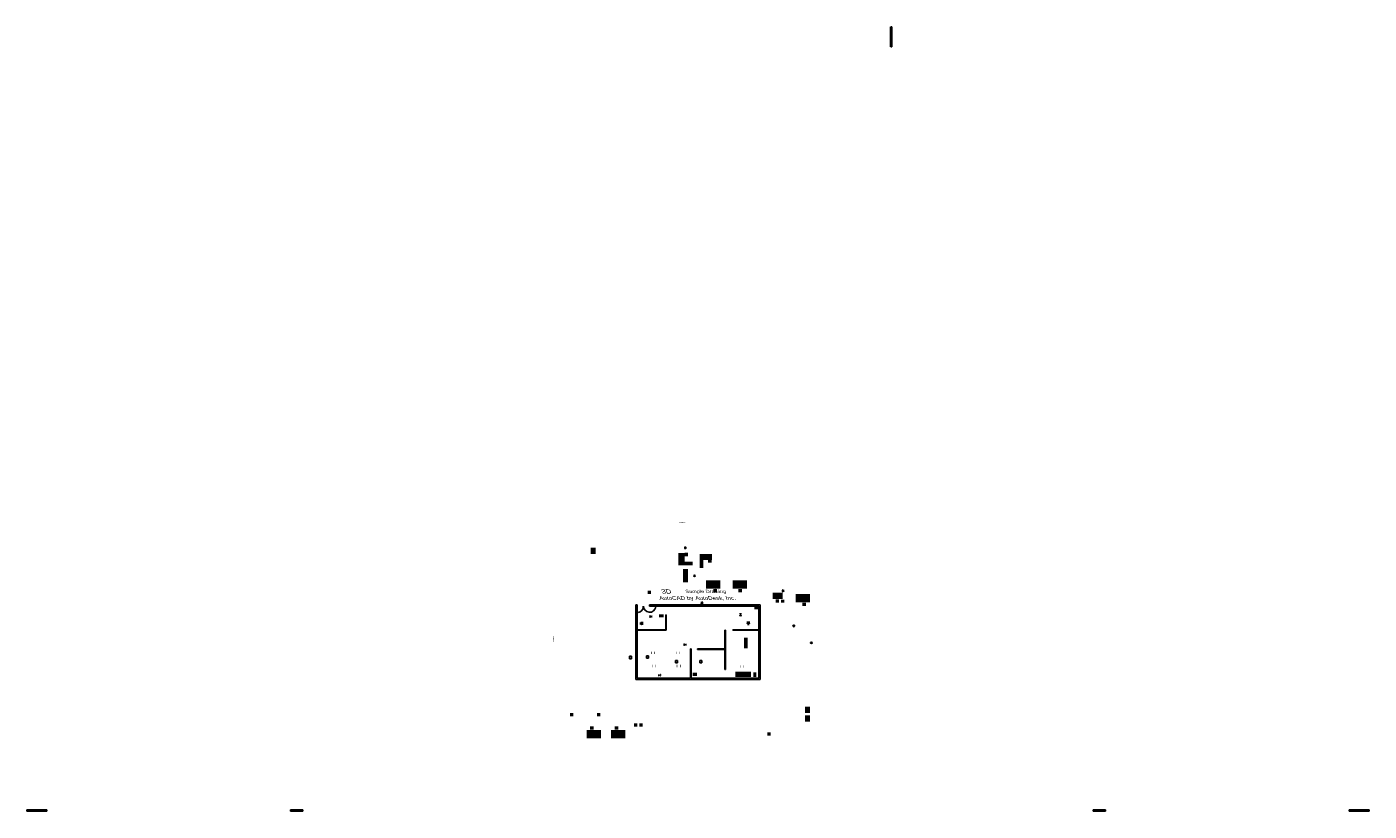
# Model space of a CAD drawing. Extents: x -2868 to 3612, y -588 to 3198.
import ezdxf
from ezdxf.enums import TextEntityAlignment as Align

# ---------------------------------------------------------------- set-up
doc = ezdxf.new("R2010")
doc.units = 0
doc.layers.get('0').update_dxf_attribs({"linetype": 'CONTINUOUS'})
for name, color, linetype in [('AUTOCAD', 4, 'CONTINUOUS'), ('BLUE', 5, 'CONTINUOUS'), ('CYAN', 4, 'CONTINUOUS'), ('GREEN', 3, 'CONTINUOUS'), ('MAGENTA', 6, 'CONTINUOUS'), ('RED', 1, 'CONTINUOUS'), ('WALL', 3, 'CONTINUOUS'), ('WHITE', 7, 'CONTINUOUS'), ('WINDOW', 7, 'CONTINUOUS'), ('YELLOW', 2, 'CONTINUOUS')]:
    doc.layers.add(name, color=color, linetype=linetype)

# ---------------------------------------------------------------- blocks, each defined once
blk = doc.blocks.new('WINDOW')
at = {"layer": 'WALL', "color": 0}
for p, q in [((636, 360), (636, 372)), ((642, 372), (642, 360))]:
    blk.add_line(p, q, dxfattribs=at)
at = {"layer": 'WINDOW', "color": 0}
for p, q in [((641.75, 372), (636.25, 372)), ((639, 372), (639, 360)), ((641.75, 360), (636.25, 360))]:
    blk.add_line(p, q, dxfattribs=at)
blk = doc.blocks.new('DOOR')
at = {"layer": 'WALL', "color": 0}
blk.add_solid([(106.5, 415.8), (136.5, 415.8), (106.5, 413.8), (136.5, 413.8)], dxfattribs=at)
blk = doc.blocks.new('XDESK')
at = {"color": 0}
for points in [[(291, 294, 29), (360, 294, 29), (291, 334, 29), (360, 334, 29)], [(310, 298), (295, 298), (310, 330), (295, 330)], [(356, 298), (341, 298), (356, 330), (341, 330)]]:
    blk.add_solid(points, dxfattribs=at)
blk = doc.blocks.new('SDESK')
at = {"color": 0}
for points in [[(288, 327, 29), (347, 327, 29), (288, 357, 29), (347, 357, 29)], [(306, 288, 26), (288, 288, 26), (306, 327, 26), (288, 327, 26)], [(347, 327), (332, 327), (347, 356), (332, 356)], [(288, 288), (288, 303), (306, 288), (306, 303)]]:
    blk.add_solid(points, dxfattribs=at)
for points in [[(347, 356), (347, 357), (289, 356), (288, 357)], [(289, 356), (288, 357), (289, 327), (288, 327)]]:
    blk.add_trace(points, dxfattribs=at)
blk = doc.blocks.new('CUBE')
at = {"color": 0}
blk.add_solid([(0, 0), (1, 0), (0, 1), (1, 1)], dxfattribs=at)
blk = doc.blocks.new('TABLE')
at = {"color": 0}
blk.add_solid([(330, 324, 29), (378, 324, 29), (330, 354, 29), (378, 354, 29)], dxfattribs=at)
for points in [[(338, 332.5), (339, 332.5), (338, 345.5), (339, 345.5)], [(370, 332.5), (369, 332.5), (370, 345.5), (369, 345.5)]]:
    blk.add_trace(points, dxfattribs=at)
blk = doc.blocks.new('FCHAIR')
at = {"color": 0}
for points in [[(372, 353.99999), (342, 353.99999), (372, 330), (342, 330)], [(372, 353.99999, 12), (342, 353.99999, 12), (372, 330, 12), (342, 330, 12)]]:
    blk.add_solid(points, dxfattribs=at)
for points in [[(342, 330, 15), (347, 335, 15), (342, 350, 15), (347, 350, 15)], [(372, 330, 15), (367, 335, 15), (342, 330, 15), (347, 335, 15)], [(372, 350, 15), (367, 350, 15), (372, 330, 15), (367, 335, 15)]]:
    blk.add_trace(points, dxfattribs=at)
blk = doc.blocks.new('SCHAIR')
at = {"color": 0}
blk.add_circle((309, 308, 2), 1, dxfattribs=at)
for points in [[(300, 300, 17), (318, 300, 17), (300, 316, 17), (318, 316, 17)], [(301, 300, 19.2), (317, 300, 19.2), (301, 302, 19.2), (317, 302, 19.2)]]:
    blk.add_solid(points, dxfattribs=at)
for points in [[(308, 308.1, 2), (308.2, 308.5, 2), (300.1, 310.6, 2), (300.3, 311.1, 2)], [(300.3, 311.1), (300.1, 310.6), (301.2, 310.8), (301.1, 310.3)], [(308.6, 307.1, 2), (308.2, 307.4, 2), (303.8, 300.4, 2), (303.4, 300.7, 2)], [(303.4, 300.7), (303.8, 300.4), (303.9, 301.5), (304.4, 301.2)], [(309.2, 317.3), (308.7, 317.3), (309.2, 316.3), (308.7, 316.3)], [(308.7, 309, 2), (309.2, 309, 2), (308.7, 317.2, 2), (309.2, 317.2, 2)], [(309.8, 307.4, 2), (309.4, 307.1, 2), (314.6, 300.7, 2), (314.2, 300.4, 2)], [(309.8, 308.5, 2), (310, 308.1, 2), (317.7, 311.1, 2), (317.9, 310.6, 2)], [(314.2, 300.4), (314.6, 300.7), (313.6, 301.2), (314.1, 301.5)], [(317.9, 310.6), (317.7, 311.1), (316.9, 310.3), (316.8, 310.8)]]:
    blk.add_trace(points, dxfattribs=at)
blk = doc.blocks.new('CHAIR')
at = {"color": 0}
for points in [[(342, 345.99999, 17), (358, 345.99999, 17), (342, 330, 17), (358, 330, 17)], [(342, 330, 19.25), (358, 330, 19.25), (342, 332, 19.25), (358, 332, 19.25)], [(343.5, 344.5), (342.5, 344.5), (343.5, 345.5), (342.5, 345.5)], [(343.5, 331.49999), (342.5, 331.49999), (343.5, 330.49999), (342.5, 330.49999)], [(356.5, 344.5), (357.5, 344.5), (356.5, 345.5), (357.5, 345.5)], [(356.5, 331.49999), (357.5, 331.49999), (356.5, 330.49999), (357.5, 330.49999)]]:
    blk.add_solid(points, dxfattribs=at)
blk = doc.blocks.new('XCHAIR')
at = {"color": 0}
for points in [[(1.4, 11.8, 19), (0.9, 11.8, 19), (1.4, 12.3, 19), (0.9, 12.3, 19)], [(16.6, 11.8, 19), (17.1, 11.8, 19), (16.6, 12.3, 19), (17.1, 12.3, 19)]]:
    blk.add_solid(points, dxfattribs=at)
for points in [[(-0.2, 2.1, 26), (2.2, 2.1, 26), (-0.2, 14, 26), (2.2, 14, 26)], [(15.8, 2.1, 26), (18.2, 2.1, 26), (15.8, 14, 26), (18.2, 14, 26)]]:
    blk.add_trace(points, dxfattribs=at)
blk.add_blockref('SCHAIR', (0, 0), dxfattribs=at)
blk = doc.blocks.new('SOFA')
at = {"color": 0}
for points in [[(324, 348), (389, 348), (324, 324), (389, 324)], [(324, 324, 12), (346, 324, 12), (324, 348, 12), (346, 348, 12)], [(324, 324, 12), (324, 348, 12), (346, 324, 12), (346, 348, 12)], [(346, 324, 12), (346, 348, 12), (367, 324, 12), (367, 348, 12)], [(367, 324, 12), (367, 348, 12), (389, 324, 12), (389, 348, 12)]]:
    blk.add_solid(points, dxfattribs=at)
for points in [[(329, 344, 15), (324, 344, 15), (329, 329, 15), (324, 324, 15)], [(329, 329, 15), (324, 324, 15), (384, 329, 15), (389, 324, 15)], [(384, 329, 15), (389, 324, 15), (384, 344, 15), (389, 344, 15)]]:
    blk.add_trace(points, dxfattribs=at)
blk = doc.blocks.new('FILECAB')
at = {"color": 0}
blk.add_line((14, 17.125), (1, 17.125), dxfattribs=at)
blk.add_line((14, 17.125), (1, 17.125), dxfattribs=at)
blk.add_line((14, 17.125), (1, 17.125), dxfattribs=at)
blk.add_line((14, 17.125), (1, 17.125), dxfattribs=at)
at = {"color": 0, "xscale": 15, "yscale": 17, "zscale": 60}
blk.add_blockref('CUBE', (0, 0), dxfattribs=at)
blk = doc.blocks.new('SEMICIRCLE')
at = {"color": 0}
blk.add_arc((0, 0.5), 0.5, 270, 90, dxfattribs=at)
blk = doc.blocks.new('TRASHCAN')
at = {"color": 0, "yscale": 10}
for xscale in [-6, 6]:
    blk.add_blockref('SEMICIRCLE', (157, 339), dxfattribs=dict(at, xscale=xscale))
blk = doc.blocks.new('TYPEWRIT')
at = {"layer": 'BLUE', "color": 0}
blk.add_line((4.75, 14.25), (13.25, 14.25), dxfattribs=at)
blk.add_trace([(2.5, 10, 3.062), (2.5, 8.5, 3.062), (15.5, 10, 3.062), (15.5, 8.5, 3.062)], dxfattribs=at)
at = {"layer": 'WHITE', "color": 0}
blk.add_solid([(4.75, 8.75, 3.25), (13.25, 8.75, 3.25), (4.75, 15.75, 3.25), (13.25, 15.75, 3.25)], dxfattribs=at)
at = {"color": 0, "xscale": 16}
for p, yscale, zscale in [((1, 3.75), 9, 3), ((1, 3), 0.75, 2.5), ((1, 2.25), 0.75, 2), ((1, 1.5), 0.75, 1.5)]:
    blk.add_blockref('CUBE', p, dxfattribs=dict(at, yscale=yscale, zscale=zscale))
at = {"color": 0, "xscale": 16, "yscale": 1.5}
blk.add_blockref('CUBE', (1, 0), dxfattribs=at)
at = {"layer": 'BLUE', "color": 0, "yscale": 3, "zscale": 3}
blk.add_blockref('CUBE', (0, 7.75, 1), dxfattribs=at)
at = {"layer": 'BLUE', "color": 0, "xscale": -1, "yscale": 3, "zscale": 3}
blk.add_blockref('CUBE', (18, 7.75, 1), dxfattribs=at)
at = {"layer": 'WHITE', "color": 0, "yscale": 0.5, "zscale": 0.5}
for p, xscale in [((3.5, 3.125, 2.625), 11), ((3.5, 2.375, 2.125), 11), ((3.5, 1.625, 1.625), 11), ((5.5, 0.875, 1.125), 7)]:
    blk.add_blockref('CUBE', p, dxfattribs=dict(at, xscale=xscale))
at = {"layer": 'BLUE', "color": 0}
blk.add_text('AutoDesk, Inc.', height=0.3125, dxfattribs=at).set_placement((5.75, 15, 3.25))
blk = doc.blocks.new('INBOX')
at = {"layer": 'WHITE', "color": 0}
for p, q in [((132, 64), (132, 76)), ((132, 76), (141, 76)), ((141, 76), (141, 64)), ((141, 64), (132, 64))]:
    blk.add_line(p, q, dxfattribs=at)
blk = doc.blocks.new('*R')
at = {"color": 0}
blk.add_line((6.5, 3.125), (9, 3.125), dxfattribs=at)
blk.add_solid([(2.125, 2.8125, 2.3), (2.625, 2.8125, 2.3), (2.125, 3.3125, 2.3), (2.625, 3.3125, 2.3)], dxfattribs=at)
blk = doc.blocks.new('PHONE')
at = {"color": 0}
for centre in [(-0.4, 6.7, 0.8), (-0.4, 1.4, 0.8)]:
    blk.add_circle(centre, 0.833, dxfattribs=at)
for points in [[(-0.9, 2.1, 1.5), (0.1, 2.1, 1.5), (-0.9, 6.1, 1.5), (0.1, 6.1, 1.5)], [(1, 1, 0.2), (10, 1, 0.2), (1, 7, 0.2), (10, 7, 0.2)]]:
    blk.add_solid(points, dxfattribs=at)
at = {"layer": 'AUTOCAD', "color": 0, "row_count": 4, "column_spacing": 0.75}
for column_count, row_spacing in [(3, 0.75), (1, 0.6875)]:
    blk.add_blockref('*R', (0, 0), dxfattribs=dict(at, column_count=column_count, row_spacing=row_spacing))
at = {"color": 0}
for s, p in [('1 ', (2.4, 5.2, 2.5)), ('4', (2.4, 4.4, 2.5)), ('7', (2.4, 3.7, 2.5)), ('*', (2.4, 2.9, 2.5)), ('2', (3.1, 5.2, 2.5)), ('5', (3.1, 4.4, 2.5)), ('8', (3.1, 3.7, 2.5)), ('0', (3.1, 2.9, 2.5)), ('3', (3.9, 5.2, 2.5)), ('6', (3.9, 4.4, 2.5)), ('9', (3.9, 3.7, 2.5)), ('#', (3.9, 2.9, 2.5))]:
    blk.add_text(s, height=0.25, dxfattribs=at).set_placement(p, align=Align.CENTER)
blk.add_text('Ext.', height=0.25, dxfattribs=at).set_placement((2.3, 2.2, 2.3))
blk.add_attdef('EXT', text='', height=0.25, dxfattribs=at).set_placement((4, 2.2, 2.3), align=Align.RIGHT)

msp = doc.modelspace()

# ---------------------------------------------------------------- linework, layer by layer
at = {"layer": 'GREEN', "color": 0}
for centre, start, end in [((78, 400), 278.81407, 3.81407), ((138.3, 402), 180, 351.18593)]:
    msp.add_arc(centre, 30.1, start, end, dxfattribs=at)
at = {"layer": 'WALL', "color": 0}
for p, q in [((72, 408), (72, 48)), ((78, 408), (72, 408)), ((78, 288), (78, 408)), ((672, 408), (138.3, 408)), ((138.3, 408), (138.3, 402)), ((138.3, 402), (666, 402)), ((666, 402), (666, 288)), ((672, 48), (672, 408)), ((216, 288), (216, 360)), ((216, 360), (219, 360)), ((219, 360), (219, 285)), ((216, 288), (78, 288)), ((78, 285), (78, 54)), ((219, 285), (78, 285)), ((504, 285), (501, 285)), ((501, 285), (501, 195)), ((504, 96), (504, 285)), ((540, 285), (540, 288)), ((540, 288), (666, 288)), ((666, 285), (540, 285)), ((666, 54), (666, 285)), ((336, 54), (336, 195)), ((336, 195), (339, 195)), ((339, 195), (339, 54)), ((370, 192), (370, 195)), ((370, 195), (501, 195)), ((370, 192), (501, 192)), ((501, 192), (501, 96)), ((501, 96), (504, 96)), ((72, 48), (672, 48)), ((78, 54), (336, 54)), ((339, 54), (666, 54))]:
    msp.add_line(p, q, dxfattribs=at)

# ---------------------------------------------------------------- block references
at = {"color": 0, "rotation": 355}
msp.add_blockref('DOOR', (138.3, 402), dxfattribs=at)
at = {"color": 0, "yscale": -1, "rotation": 275}
msp.add_blockref('DOOR', (78, 400), dxfattribs=at)
at = {"layer": 'BLUE', "color": 0}
for name, p, rotation in [('SOFA', (648, 192), 89.99999999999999), ('FCHAIR', (558, 258), 269.9999999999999), ('FCHAIR', (558, 216), 269.9999999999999)]:
    msp.add_blockref(name, p, dxfattribs=dict(at, rotation=rotation))
for name, p in [('TRASHCAN', (625.7, 131.5)), ('XCHAIR', (576, 102.1)), ('FILECAB', (639.3, 60.2))]:
    msp.add_blockref(name, p, dxfattribs=at)
at = {"layer": 'CYAN', "color": 0}
for name, p, rotation in [('CHAIR', (474.9, 119), 90), ('TRASHCAN', (480, 174), 315), ('CHAIR', (421.7, 166.6), 179.9999999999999), ('CHAIR', (447, 166.6), 179.9999999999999), ('CHAIR', (377.1, 135.1), 270)]:
    msp.add_blockref(name, p, dxfattribs=dict(at, rotation=rotation))
for p in [(405.7, 87.7), (431.4, 87.6)]:
    msp.add_blockref('CHAIR', p, dxfattribs=at)
ref = msp.add_blockref('PHONE', (362.4, 75.4, 22), dxfattribs=dict(at, rotation=180))
ref.add_attrib('EXT', '30', dxfattribs={"layer": '0', "color": 0, "height": 0.25, "rotation": 180}).set_placement((359.4, 74.2, 24.3), align=Align.RIGHT)
at = {"layer": 'MAGENTA', "color": 0}
for name, p, rotation in [('SDESK', (634.8, 311.1), 90), ('SCHAIR', (624, 342), 89.99999999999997), ('FILECAB', (665, 386), 90), ('TRASHCAN', (575.4, 381.7), 270)]:
    msp.add_blockref(name, p, dxfattribs=dict(at, rotation=rotation))
at = {"layer": 'RED', "color": 0, "rotation": 89.99999999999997}
for name, p in [('FCHAIR', (208, 311.1)), ('TYPEWRIT', (108, 309))]:
    msp.add_blockref(name, p, dxfattribs=at)
at = {"layer": 'RED', "color": 0}
for name, p in [('SDESK', (92, 297.1)), ('SCHAIR', (120.1, 312.1))]:
    msp.add_blockref(name, p, dxfattribs=at)
at = {"layer": 'RED', "color": 0, "xscale": 21.60333886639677, "yscale": 15.81781376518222, "zscale": 22}
msp.add_blockref('CUBE', (184, 347), dxfattribs=at)
at = {"layer": 'RED', "color": 0}
ref = msp.add_blockref('PHONE', (305.8, 211.4, 30), dxfattribs=at)
ref.add_attrib('EXT', '27', dxfattribs={"layer": '0', "color": 0, "height": 0.25}).set_placement((308.8, 212.6, 32.3), align=Align.RIGHT)
at = {"layer": 'WHITE', "color": 0}
for name, p in [('TRASHCAN', (154, 339)), ('TRASHCAN', (198, 204)), ('XDESK', (120, 192)), ('XDESK', (249, 192)), ('TABLE', (402.1, 112.7)), ('XDESK', (552, 126)), ('TRASHCAN', (234, 73)), ('INBOX', (132, 64)), ('INBOX', (249, 64))]:
    msp.add_blockref(name, p, dxfattribs=at)
ref = msp.add_blockref('PHONE', (141, 347.3, 30), dxfattribs=at)
ref.add_attrib('EXT', '0', dxfattribs={"layer": '0', "color": 0, "height": 0.25}).set_placement((144, 348.5, 32.3), align=Align.RIGHT)
ref = msp.add_blockref('PHONE', (581.3, 356.6, 30), dxfattribs=dict(at, rotation=90))
ref.add_attrib('EXT', '76', dxfattribs={"layer": '0', "color": 0, "height": 0.25, "rotation": 90}).set_placement((580.1, 359.6, 32.3), align=Align.RIGHT)
for name, p, rotation in [('TYPEWRIT', (624, 328), 179.9999999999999), ('INBOX', (182.3, 223.6), 180), ('INBOX', (264.9, 226), 180), ('XDESK', (195, 97), 179.9999), ('XDESK', (312, 97), 179.9999)]:
    msp.add_blockref(name, p, dxfattribs=dict(at, rotation=rotation))
for p, xscale, yscale, zscale in [((594, 198), 17.27125506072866, 51.13360323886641, 24), ((345.9, 65.2), 21.60333886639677, 15.81781376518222, 22), ((552, 60), 76.27530364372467, 25.55465587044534, 30)]:
    msp.add_blockref('CUBE', p, dxfattribs=dict(at, xscale=xscale, yscale=yscale, zscale=zscale))
at = {"layer": 'WINDOW', "color": 0, "yscale": 8}
msp.add_blockref('WINDOW', (666, 222, 36), dxfattribs=at)
at = {"layer": 'WINDOW', "color": 0, "xscale": -1, "rotation": 90}
for p, yscale in [((108, 54, 36), 8), ((264, 54, 36), 5)]:
    msp.add_blockref('WINDOW', p, dxfattribs=dict(at, yscale=yscale))
at = {"layer": 'WINDOW', "color": 0, "rotation": 270}
for p, yscale in [((480, 54, 36), 5), ((636, 54, 36), 8)]:
    msp.add_blockref('WINDOW', p, dxfattribs=dict(at, yscale=yscale))
at = {"layer": 'YELLOW', "color": 0}
for p in [(146, 168), (266, 168)]:
    msp.add_blockref('XCHAIR', p, dxfattribs=at)
for name, p, rotation in [('XCHAIR', (168, 121), 179.9999999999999), ('XCHAIR', (288, 121), 180), ('CHAIR', (112, 216), 179.9999999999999), ('CHAIR', (242, 216), 180)]:
    msp.add_blockref(name, p, dxfattribs=dict(at, rotation=rotation))
ref = msp.add_blockref('PHONE', (189.9, 72.3, 30), dxfattribs=dict(at, rotation=180))
ref.add_attrib('EXT', '29', dxfattribs={"layer": '0', "color": 0, "height": 0.25, "rotation": 180}).set_placement((186.9, 71.2, 32.3), align=Align.RIGHT)

# ---------------------------------------------------------------- texts
at = {"layer": 'AUTOCAD', "color": 0, "oblique": -18, "width": 1.25}
msp.add_text('3D', height=22, dxfattribs=at).set_placement((246, 462), align=Align.RIGHT)
for s, height, p in [('Sample Drawing', 16, (411.8, 464.7)), ('AutoCAD by AutoDesk, Inc.', 18, (372, 432))]:
    msp.add_text(s, height=height, dxfattribs=at).set_placement(p, align=Align.CENTER)

doc.saveas('drawing.dxf')
